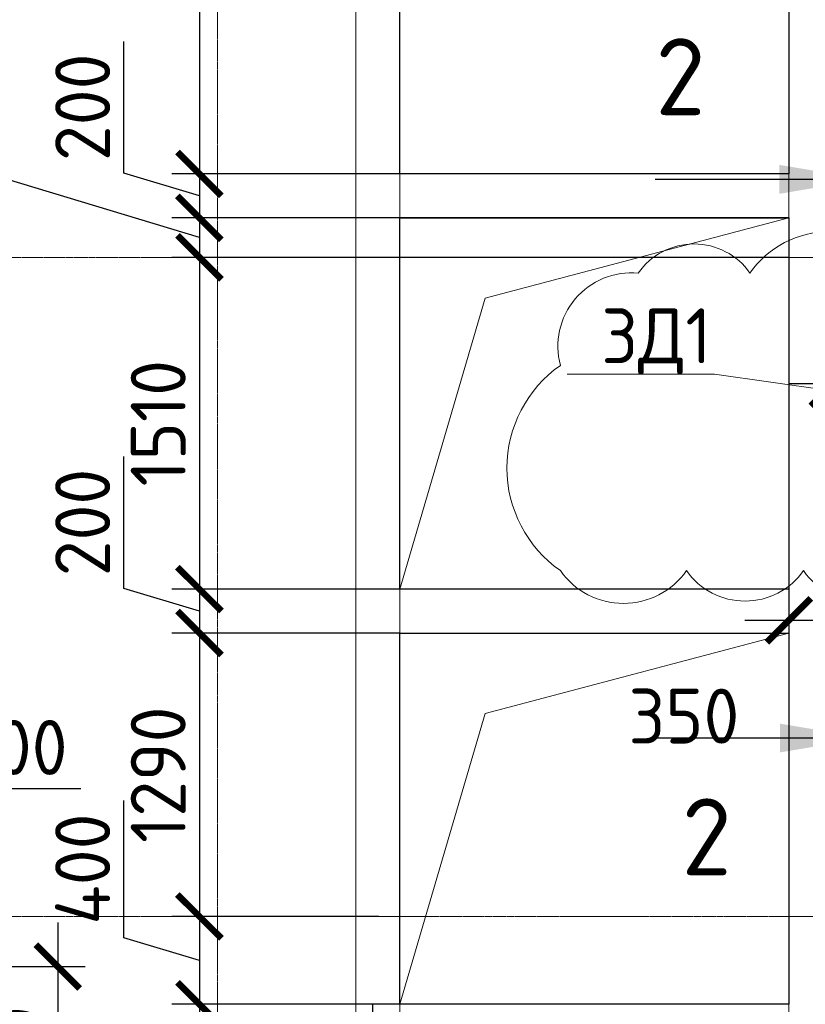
# Model space of a CAD drawing. Header units: millimetres. Extents: x -42044588 to 856694, y -806701 to 941911.
# Tile 134 of 256: x -175869 to -172295, y -272409 to -267927. Entities that reach past the tile are written whole.
import ezdxf
from ezdxf import colors
from ezdxf.entities.mleader import LeaderData, LeaderLine
from ezdxf.enums import TextEntityAlignment as Align
from ezdxf.math import Vec2, Vec3

# ---------------------------------------------------------------- set-up
doc = ezdxf.new("R2010")
doc.units = ezdxf.units.MM
for name, pattern in [('______5', [1100, 800, -100, 100, -100]), ('DASHED', [7, 5, -2, 0]), ('осевая', [50.8, 31.75, -6.35, 6.35, -6.35])]:
    doc.linetypes.add(name, pattern=pattern)
for name, color, linetype, lineweight in [('907Сл Осевые', 1, 'Continuous', 0), ('Оси', 40, '______5', 18), ('Перекрытие ж_бетон', 1, 'Continuous', 30), ('подоснова', 151, 'Continuous', 5), ('РАЗМЕРЫ', 1, 'Continuous', 9), ('Символы 0.20', 1, 'Continuous', 20), ('Символы 0.20 @ 100', 1, 'Continuous', 20), ('СТЕНЫ', 3, 'Continuous', 30)]:
    doc.layers.add(name, color=color, linetype=linetype, lineweight=lineweight)
doc.styles.add('GOST-2.304_Type-B', font='GOST_Common.ttf')
doc.styles.add('ГОСТ', font='GOST_Common.ttf')
doc.dimstyles.new('СПДС', dxfattribs={"dimscale": 100, "dimtxt": 2.5, "dimasz": 2, "dimexe": 1.25, "dimexo": 0, "dimtad": 1, "dimdec": 0, "dimrnd": 5, "dimtxsty": 'GOST-2.304_Type-B', "dimblk": 'ARCHTICK', "dimcen": 2.5, "dimdle": 2, "dimclrd": 1, "dimclre": 1, "dimclrt": 1, "dimadec": 0, "dimazin": 2, "dimtfac": 0.75, "dimtdec": 0, "dimtmove": 1, "dimatfit": 3, "dimfxl": 0, "dimtolj": 1, "dimarcsym": 0})

# ---------------------------------------------------------------- blocks, each defined once
blk = doc.blocks.new('оси блок 2')
at = {"layer": 'Оси', "color": 16, "linetype": 'осевая', "lineweight": 0, "ltscale": 0.25, "transparency": 33554687}
for p, q in [((-64304.7, -322543), (-64304.7, -347914.1)), ((-89822.3, -329401.3), (-37238.5, -329401.3)), ((-89822.3, -332401.3), (-37238.5, -332401.3))]:
    blk.add_line(p, q, dxfattribs=at)
blk = doc.blocks.new('подложка стн 1-го этажа')
at = {"layer": 'СТЕНЫ', "color": 252, "linetype": 'DASHED', "lineweight": 0, "ltscale": 0.5, "true_color": 0x939598, "transparency": 33554687}
for p, q in [((30273.8, 26361.8, -200), (30273.8, 19411.8, -200)), ((32043.8, 26361.8, -200), (32043.8, 19411.8, -200)), ((30073.8, 19411.8, -200), (30073.8, 26161.8, -200)), ((30273.8, 23391.8, -200), (30273.8, 23391.8, -200)), ((32043.8, 23391.8, -200), (30273.8, 23391.8, -200)), ((32043.8, 23391.8, -200), (32043.8, 23391.8, -200)), ((32043.8, 23191.8, -200), (30273.8, 23191.8, -200)), ((30273.8, 23191.8, -200), (30273.8, 23191.8, -200)), ((32043.8, 23191.8, -200), (32043.8, 23191.8, -200)), ((30273.8, 21501.8, -200), (32043.8, 21501.8, -200)), ((30273.8, 21501.8, -200), (30273.8, 21501.8, -200)), ((32043.8, 21501.8, -200), (32043.8, 21501.8, -200)), ((30273.8, 21301.8, -200), (30273.8, 21301.8, -200)), ((30273.8, 21301.8, -200), (32043.8, 21301.8, -200)), ((32043.8, 21301.8, -200), (32043.8, 21301.8, -200)), ((30273.8, 19611.8, -200), (30273.8, 19611.8, -200)), ((32043.8, 19611.8, -200), (30273.8, 19611.8, -200)), ((32043.8, 19611.8, -200), (32043.8, 19611.8, -200))]:
    blk.add_line(p, q, dxfattribs=at)
blk = doc.blocks.new('_ArchTick')
at = {"color": 0, "linetype": 'ByBlock', "const_width": 0.15}
blk.add_lwpolyline([(-0.5, -0.5), (0.5, 0.5)], dxfattribs=at)
blk = doc.blocks.new('*D785')
at = {"layer": 'DEFPOINTS', "color": 0, "transparency": 16777216}
for p in [(-173515.2, -265909.1), (-175051.7, -268629.1), (-174139.7, -268629.1, 0)]:
    blk.add_point(p, dxfattribs=at)
at = {"layer": 'РАЗМЕРЫ', "color": 1, "lineweight": -2, "transparency": 16777216}
for p, q in [((-175051.7, -265709.1), (-175051.7, -268829.1)), ((-173515.2, -265909.1), (-175176.7, -265909.1)), ((-174139.7, -268629.1), (-175176.7, -268629.1))]:
    blk.add_line(p, q, dxfattribs=at)
at = {"layer": 'РАЗМЕРЫ', "color": 1, "lineweight": -2, "transparency": 16777216, "xscale": 200, "yscale": 200, "zscale": 200}
for p, rotation in [((-175051.7, -265909.1), 90), ((-175051.7, -268629.1), 270)]:
    blk.add_blockref('_ArchTick', p, dxfattribs=dict(at, rotation=rotation))
at = {"layer": 'РАЗМЕРЫ', "color": 1, "lineweight": 0, "transparency": 16777216, "insert": (-175239.2, -267269.1), "char_height": 250, "attachment_point": 5, "rotation": 90, "style": 'GOST-2.304_Type-B'}
blk.add_mtext('\\A1;2720', dxfattribs=at)
blk = doc.blocks.new('*D786')
at = {"layer": 'DEFPOINTS', "color": 0, "transparency": 16777216}
for p in [(-174139.7, -268629.1, 0), (-175051.7, -268829.1), (-174139.7, -268829.1, 0)]:
    blk.add_point(p, dxfattribs=at)
at = {"layer": 'РАЗМЕРЫ', "color": 1, "lineweight": -2, "transparency": 16777216}
for p, q in [((-175395.5, -268626), (-175395.5, -268026)), ((-175051.7, -268429.1), (-175051.7, -269029.1)), ((-175051.7, -268729.1), (-175395.5, -268626)), ((-174139.7, -268629.1), (-175176.7, -268629.1)), ((-174139.7, -268829.1), (-175176.7, -268829.1))]:
    blk.add_line(p, q, dxfattribs=at)
at = {"layer": 'РАЗМЕРЫ', "color": 1, "lineweight": -2, "transparency": 16777216, "xscale": 200, "yscale": 200, "zscale": 200}
for p, rotation in [((-175051.7, -268629.1), 90), ((-175051.7, -268829.1), 270)]:
    blk.add_blockref('_ArchTick', p, dxfattribs=dict(at, rotation=rotation))
at = {"layer": 'РАЗМЕРЫ', "color": 1, "lineweight": 0, "transparency": 16777216, "insert": (-175583, -268326), "char_height": 250, "attachment_point": 5, "rotation": 90, "style": 'GOST-2.304_Type-B'}
blk.add_mtext('\\A1;200', dxfattribs=at)
blk = doc.blocks.new('*D838')
at = {"layer": 'DEFPOINTS', "color": 0, "transparency": 16777216}
for p in [(-172369.7, -268829.1, 0), (-175051.7, -269009.1), (-172369.7, -269009.1, 0)]:
    blk.add_point(p, dxfattribs=at)
at = {"layer": 'РАЗМЕРЫ', "color": 1, "lineweight": -2, "transparency": 16777216}
for p, q in [((-175929.5, -268652.9), (-175929.5, -268102.9)), ((-175051.7, -268629.1), (-175051.7, -269209.1)), ((-175051.7, -268919.1), (-175929.5, -268652.9)), ((-172369.7, -268829.1), (-175176.7, -268829.1)), ((-172369.7, -269009.1), (-175176.7, -269009.1))]:
    blk.add_line(p, q, dxfattribs=at)
at = {"layer": 'РАЗМЕРЫ', "color": 1, "lineweight": -2, "transparency": 16777216, "xscale": 200, "yscale": 200, "zscale": 200}
for p, rotation in [((-175051.7, -268829.1), 90), ((-175051.7, -269009.1), 270)]:
    blk.add_blockref('_ArchTick', p, dxfattribs=dict(at, rotation=rotation))
at = {"layer": 'РАЗМЕРЫ', "color": 1, "lineweight": 0, "transparency": 16777216, "insert": (-176117, -268377.9), "char_height": 250, "attachment_point": 5, "rotation": 90, "style": 'GOST-2.304_Type-B'}
blk.add_mtext('\\A1;180', dxfattribs=at)
blk = doc.blocks.new('*D787')
at = {"layer": 'DEFPOINTS', "color": 0, "transparency": 16777216}
for p in [(-174139.7, -269009.1, 0), (-175051.7, -270519.1), (-174139.7, -270519.1, 0)]:
    blk.add_point(p, dxfattribs=at)
at = {"layer": 'РАЗМЕРЫ', "color": 1, "lineweight": -2, "transparency": 16777216}
for p, q in [((-175051.7, -268809.1), (-175051.7, -270719.1)), ((-174139.7, -269009.1), (-175176.7, -269009.1)), ((-174139.7, -270519.1), (-175176.7, -270519.1))]:
    blk.add_line(p, q, dxfattribs=at)
at = {"layer": 'РАЗМЕРЫ', "color": 1, "lineweight": -2, "transparency": 16777216, "xscale": 200, "yscale": 200, "zscale": 200}
for p, rotation in [((-175051.7, -269009.1), 90), ((-175051.7, -270519.1), 270)]:
    blk.add_blockref('_ArchTick', p, dxfattribs=dict(at, rotation=rotation))
at = {"layer": 'РАЗМЕРЫ', "color": 1, "lineweight": 0, "transparency": 16777216, "insert": (-175239.2, -269764.1), "char_height": 250, "attachment_point": 5, "rotation": 90, "style": 'GOST-2.304_Type-B'}
blk.add_mtext('\\A1;1510', dxfattribs=at)
blk = doc.blocks.new('*D788')
at = {"layer": 'DEFPOINTS', "color": 0, "transparency": 16777216}
for p in [(-174139.7, -270519.1, 0), (-175051.7, -270719.1), (-174139.7, -270719.1, 0)]:
    blk.add_point(p, dxfattribs=at)
at = {"layer": 'РАЗМЕРЫ', "color": 1, "lineweight": -2, "transparency": 16777216}
for p, q in [((-175395.5, -270516), (-175395.5, -269916)), ((-175051.7, -270319.1), (-175051.7, -270919.1)), ((-175051.7, -270619.1), (-175395.5, -270516)), ((-174139.7, -270519.1), (-175176.7, -270519.1)), ((-174139.7, -270719.1), (-175176.7, -270719.1))]:
    blk.add_line(p, q, dxfattribs=at)
at = {"layer": 'РАЗМЕРЫ', "color": 1, "lineweight": -2, "transparency": 16777216, "xscale": 200, "yscale": 200, "zscale": 200}
for p, rotation in [((-175051.7, -270519.1), 90), ((-175051.7, -270719.1), 270)]:
    blk.add_blockref('_ArchTick', p, dxfattribs=dict(at, rotation=rotation))
at = {"layer": 'РАЗМЕРЫ', "color": 1, "lineweight": 0, "transparency": 16777216, "insert": (-175583, -270216), "char_height": 250, "attachment_point": 5, "rotation": 90, "style": 'GOST-2.304_Type-B'}
blk.add_mtext('\\A1;200', dxfattribs=at)
blk = doc.blocks.new('*D789')
at = {"layer": 'DEFPOINTS', "color": 0, "transparency": 16777216}
for p in [(-174139.7, -270719.1, 0), (-175051.7, -272009.1), (-174234.7, -272009.1)]:
    blk.add_point(p, dxfattribs=at)
at = {"layer": 'РАЗМЕРЫ', "color": 1, "lineweight": -2, "transparency": 16777216}
for p, q in [((-175051.7, -270519.1), (-175051.7, -272209.1)), ((-174139.7, -270719.1), (-175176.7, -270719.1)), ((-174234.7, -272009.1), (-175176.7, -272009.1))]:
    blk.add_line(p, q, dxfattribs=at)
at = {"layer": 'РАЗМЕРЫ', "color": 1, "lineweight": -2, "transparency": 16777216, "xscale": 200, "yscale": 200, "zscale": 200}
for p, rotation in [((-175051.7, -270719.1), 90), ((-175051.7, -272009.1), 270)]:
    blk.add_blockref('_ArchTick', p, dxfattribs=dict(at, rotation=rotation))
at = {"layer": 'РАЗМЕРЫ', "color": 1, "lineweight": 0, "transparency": 16777216, "insert": (-175239.2, -271364.1), "char_height": 250, "attachment_point": 5, "rotation": 90, "style": 'GOST-2.304_Type-B'}
blk.add_mtext('\\A1;1290', dxfattribs=at)
blk = doc.blocks.new('*D790')
at = {"layer": 'DEFPOINTS', "color": 0, "transparency": 16777216}
for p in [(-174234.7, -272009.1), (-175051.7, -272409.1), (-174139.7, -272409.1, 0)]:
    blk.add_point(p, dxfattribs=at)
at = {"layer": 'РАЗМЕРЫ', "color": 1, "lineweight": -2, "transparency": 16777216}
for p, q in [((-175395.5, -272106), (-175395.5, -271481)), ((-175051.7, -271809.1), (-175051.7, -272609.1)), ((-174234.7, -272009.1), (-175176.7, -272009.1)), ((-175051.7, -272209.1), (-175395.5, -272106)), ((-174139.7, -272409.1), (-175176.7, -272409.1))]:
    blk.add_line(p, q, dxfattribs=at)
at = {"layer": 'РАЗМЕРЫ', "color": 1, "lineweight": -2, "transparency": 16777216, "xscale": 200, "yscale": 200, "zscale": 200}
for p, rotation in [((-175051.7, -272009.1), 90), ((-175051.7, -272409.1), 270)]:
    blk.add_blockref('_ArchTick', p, dxfattribs=dict(at, rotation=rotation))
at = {"layer": 'РАЗМЕРЫ', "color": 1, "lineweight": 0, "transparency": 16777216, "insert": (-175583, -271793.5), "char_height": 250, "attachment_point": 5, "rotation": 90, "style": 'GOST-2.304_Type-B'}
blk.add_mtext('\\A1;400', dxfattribs=at)
blk = doc.blocks.new('*U366')
at = {"layer": 'Символы 0.20', "linetype": 'Continuous', "lineweight": 25}
for p, q in [((-5, 0.35), (-5, 10.05)), ((20.43, 0.35), (20.43, 10.05))]:
    blk.add_line(p, q, dxfattribs=at)
at = {"layer": 'Символы 0.20', "linetype": 'Continuous', "lineweight": 80}
for p, q in [((-7, 0), (0, 0)), ((22.43, 0), (15.43, 0))]:
    blk.add_line(p, q, dxfattribs=at)
at = {"layer": 'Символы 0.20', "linetype": 'Continuous', "lineweight": 25}
for points in [[(-5, 0.455), (-4.346, 4.361), (-5.654, 4.361)], [(20.43, 0.459), (19.772, 4.394), (21.089, 4.394)]]:
    blk.add_solid(points, dxfattribs=at)
at = {"layer": 'Символы 0.20', "style": 'ГОСТ'}
blk.add_attdef('1', text='', height=3.5, dxfattribs=at).set_placement((-9.5, 7.7), align=Align.MIDDLE_CENTER)
blk.add_attdef('2', text='', height=3.5, dxfattribs=at).set_placement((25.101, 7.752), align=Align.MIDDLE_RIGHT)
blk = doc.blocks.new('*D843')
at = {"layer": 'DEFPOINTS', "color": 0, "transparency": 16777216}
for p in [(-172169.7, -269585.2), (-172169.7, -269823), (-171099.7, -269905.2)]:
    blk.add_point(p, dxfattribs=at)
at = {"layer": 'РАЗМЕРЫ', "color": 1, "lineweight": -2, "transparency": 16777216}
for p, q in [((-172169.7, -269823), (-172169.7, -269460.2)), ((-171099.7, -269905.2), (-171099.7, -269460.2)), ((-170899.7, -269585.2), (-172369.7, -269585.2))]:
    blk.add_line(p, q, dxfattribs=at)
at = {"layer": 'РАЗМЕРЫ', "color": 1, "lineweight": -2, "transparency": 16777216, "xscale": 200, "yscale": 200, "zscale": 200, "rotation": 180}
blk.add_blockref('_ArchTick', (-172169.7, -269585.2), dxfattribs=at)
at = {"layer": 'РАЗМЕРЫ', "color": 1, "lineweight": -2, "transparency": 16777216, "xscale": 200, "yscale": 200, "zscale": 200}
blk.add_blockref('_ArchTick', (-171099.7, -269585.2), dxfattribs=at)
at = {"layer": 'РАЗМЕРЫ', "color": 1, "lineweight": 0, "transparency": 16777216, "insert": (-171634.7, -269397.7), "char_height": 250, "attachment_point": 5, "style": 'GOST-2.304_Type-B'}
blk.add_mtext('\\A1;1070', dxfattribs=at)
blk = doc.blocks.new('*D3486')
at = {"layer": 'DEFPOINTS', "color": 0, "transparency": 16777216}
for p in [(-173515.2, -265909.1), (-175051.7, -268629.1), (-174139.7, -268629.1, 0)]:
    blk.add_point(p, dxfattribs=at)
at = {"layer": 'РАЗМЕРЫ', "color": 1, "lineweight": -2, "transparency": 16777216}
for p, q in [((-175051.7, -265709.1), (-175051.7, -268829.1)), ((-173515.2, -265909.1), (-175176.7, -265909.1)), ((-174139.7, -268629.1), (-175176.7, -268629.1))]:
    blk.add_line(p, q, dxfattribs=at)
at = {"layer": 'РАЗМЕРЫ', "color": 1, "lineweight": -2, "transparency": 16777216, "xscale": 200, "yscale": 200, "zscale": 200}
for p, rotation in [((-175051.7, -265909.1), 90), ((-175051.7, -268629.1), 270)]:
    blk.add_blockref('_ArchTick', p, dxfattribs=dict(at, rotation=rotation))
at = {"layer": 'РАЗМЕРЫ', "color": 1, "lineweight": 0, "transparency": 16777216, "insert": (-175239.2, -267269.1), "char_height": 250, "attachment_point": 5, "rotation": 90, "style": 'GOST-2.304_Type-B'}
blk.add_mtext('\\A1;2720', dxfattribs=at)
blk = doc.blocks.new('*D3487')
at = {"layer": 'DEFPOINTS', "color": 0, "transparency": 16777216}
for p in [(-174139.7, -268629.1, 0), (-175051.7, -268829.1), (-174139.7, -268829.1, 0)]:
    blk.add_point(p, dxfattribs=at)
at = {"layer": 'РАЗМЕРЫ', "color": 1, "lineweight": -2, "transparency": 16777216}
for p, q in [((-175395.5, -268626), (-175395.5, -268026)), ((-175051.7, -268429.1), (-175051.7, -269029.1)), ((-175051.7, -268729.1), (-175395.5, -268626)), ((-174139.7, -268629.1), (-175176.7, -268629.1)), ((-174139.7, -268829.1), (-175176.7, -268829.1))]:
    blk.add_line(p, q, dxfattribs=at)
at = {"layer": 'РАЗМЕРЫ', "color": 1, "lineweight": -2, "transparency": 16777216, "xscale": 200, "yscale": 200, "zscale": 200}
for p, rotation in [((-175051.7, -268629.1), 90), ((-175051.7, -268829.1), 270)]:
    blk.add_blockref('_ArchTick', p, dxfattribs=dict(at, rotation=rotation))
at = {"layer": 'РАЗМЕРЫ', "color": 1, "lineweight": 0, "transparency": 16777216, "insert": (-175583, -268326), "char_height": 250, "attachment_point": 5, "rotation": 90, "style": 'GOST-2.304_Type-B'}
blk.add_mtext('\\A1;200', dxfattribs=at)
blk = doc.blocks.new('*D3543')
at = {"layer": 'DEFPOINTS', "color": 0, "transparency": 16777216}
for p in [(-172369.7, -268829.1, 0), (-175051.7, -269009.1), (-172369.7, -269009.1, 0)]:
    blk.add_point(p, dxfattribs=at)
at = {"layer": 'РАЗМЕРЫ', "color": 1, "lineweight": -2, "transparency": 16777216}
for p, q in [((-175929.5, -268652.9), (-175929.5, -268102.9)), ((-175051.7, -268629.1), (-175051.7, -269209.1)), ((-175051.7, -268919.1), (-175929.5, -268652.9)), ((-172369.7, -268829.1), (-175176.7, -268829.1)), ((-172369.7, -269009.1), (-175176.7, -269009.1))]:
    blk.add_line(p, q, dxfattribs=at)
at = {"layer": 'РАЗМЕРЫ', "color": 1, "lineweight": -2, "transparency": 16777216, "xscale": 200, "yscale": 200, "zscale": 200}
for p, rotation in [((-175051.7, -268829.1), 90), ((-175051.7, -269009.1), 270)]:
    blk.add_blockref('_ArchTick', p, dxfattribs=dict(at, rotation=rotation))
at = {"layer": 'РАЗМЕРЫ', "color": 1, "lineweight": 0, "transparency": 16777216, "insert": (-176117, -268377.9), "char_height": 250, "attachment_point": 5, "rotation": 90, "style": 'GOST-2.304_Type-B'}
blk.add_mtext('\\A1;180', dxfattribs=at)
blk = doc.blocks.new('*D3488')
at = {"layer": 'DEFPOINTS', "color": 0, "transparency": 16777216}
for p in [(-174139.7, -269009.1, 0), (-175051.7, -270519.1), (-174139.7, -270519.1, 0)]:
    blk.add_point(p, dxfattribs=at)
at = {"layer": 'РАЗМЕРЫ', "color": 1, "lineweight": -2, "transparency": 16777216}
for p, q in [((-175051.7, -268809.1), (-175051.7, -270719.1)), ((-174139.7, -269009.1), (-175176.7, -269009.1)), ((-174139.7, -270519.1), (-175176.7, -270519.1))]:
    blk.add_line(p, q, dxfattribs=at)
at = {"layer": 'РАЗМЕРЫ', "color": 1, "lineweight": -2, "transparency": 16777216, "xscale": 200, "yscale": 200, "zscale": 200}
for p, rotation in [((-175051.7, -269009.1), 90), ((-175051.7, -270519.1), 270)]:
    blk.add_blockref('_ArchTick', p, dxfattribs=dict(at, rotation=rotation))
at = {"layer": 'РАЗМЕРЫ', "color": 1, "lineweight": 0, "transparency": 16777216, "insert": (-175239.2, -269764.1), "char_height": 250, "attachment_point": 5, "rotation": 90, "style": 'GOST-2.304_Type-B'}
blk.add_mtext('\\A1;1510', dxfattribs=at)
blk = doc.blocks.new('*D3489')
at = {"layer": 'DEFPOINTS', "color": 0, "transparency": 16777216}
for p in [(-174139.7, -270519.1, 0), (-175051.7, -270719.1), (-174139.7, -270719.1, 0)]:
    blk.add_point(p, dxfattribs=at)
at = {"layer": 'РАЗМЕРЫ', "color": 1, "lineweight": -2, "transparency": 16777216}
for p, q in [((-175395.5, -270516), (-175395.5, -269916)), ((-175051.7, -270319.1), (-175051.7, -270919.1)), ((-175051.7, -270619.1), (-175395.5, -270516)), ((-174139.7, -270519.1), (-175176.7, -270519.1)), ((-174139.7, -270719.1), (-175176.7, -270719.1))]:
    blk.add_line(p, q, dxfattribs=at)
at = {"layer": 'РАЗМЕРЫ', "color": 1, "lineweight": -2, "transparency": 16777216, "xscale": 200, "yscale": 200, "zscale": 200}
for p, rotation in [((-175051.7, -270519.1), 90), ((-175051.7, -270719.1), 270)]:
    blk.add_blockref('_ArchTick', p, dxfattribs=dict(at, rotation=rotation))
at = {"layer": 'РАЗМЕРЫ', "color": 1, "lineweight": 0, "transparency": 16777216, "insert": (-175583, -270216), "char_height": 250, "attachment_point": 5, "rotation": 90, "style": 'GOST-2.304_Type-B'}
blk.add_mtext('\\A1;200', dxfattribs=at)
blk = doc.blocks.new('*D3490')
at = {"layer": 'DEFPOINTS', "color": 0, "transparency": 16777216}
for p in [(-174139.7, -270719.1, 0), (-175051.7, -272009.1), (-174234.7, -272009.1)]:
    blk.add_point(p, dxfattribs=at)
at = {"layer": 'РАЗМЕРЫ', "color": 1, "lineweight": -2, "transparency": 16777216}
for p, q in [((-175051.7, -270519.1), (-175051.7, -272209.1)), ((-174139.7, -270719.1), (-175176.7, -270719.1)), ((-174234.7, -272009.1), (-175176.7, -272009.1))]:
    blk.add_line(p, q, dxfattribs=at)
at = {"layer": 'РАЗМЕРЫ', "color": 1, "lineweight": -2, "transparency": 16777216, "xscale": 200, "yscale": 200, "zscale": 200}
for p, rotation in [((-175051.7, -270719.1), 90), ((-175051.7, -272009.1), 270)]:
    blk.add_blockref('_ArchTick', p, dxfattribs=dict(at, rotation=rotation))
at = {"layer": 'РАЗМЕРЫ', "color": 1, "lineweight": 0, "transparency": 16777216, "insert": (-175239.2, -271364.1), "char_height": 250, "attachment_point": 5, "rotation": 90, "style": 'GOST-2.304_Type-B'}
blk.add_mtext('\\A1;1290', dxfattribs=at)
blk = doc.blocks.new('*D3491')
at = {"layer": 'DEFPOINTS', "color": 0, "transparency": 16777216}
for p in [(-174234.7, -272009.1), (-175051.7, -272409.1), (-174139.7, -272409.1, 0)]:
    blk.add_point(p, dxfattribs=at)
at = {"layer": 'РАЗМЕРЫ', "color": 1, "lineweight": -2, "transparency": 16777216}
for p, q in [((-175395.5, -272106), (-175395.5, -271481)), ((-175051.7, -271809.1), (-175051.7, -272609.1)), ((-174234.7, -272009.1), (-175176.7, -272009.1)), ((-175051.7, -272209.1), (-175395.5, -272106)), ((-174139.7, -272409.1), (-175176.7, -272409.1))]:
    blk.add_line(p, q, dxfattribs=at)
at = {"layer": 'РАЗМЕРЫ', "color": 1, "lineweight": -2, "transparency": 16777216, "xscale": 200, "yscale": 200, "zscale": 200}
for p, rotation in [((-175051.7, -272009.1), 90), ((-175051.7, -272409.1), 270)]:
    blk.add_blockref('_ArchTick', p, dxfattribs=dict(at, rotation=rotation))
at = {"layer": 'РАЗМЕРЫ', "color": 1, "lineweight": 0, "transparency": 16777216, "insert": (-175583, -271793.5), "char_height": 250, "attachment_point": 5, "rotation": 90, "style": 'GOST-2.304_Type-B'}
blk.add_mtext('\\A1;400', dxfattribs=at)
blk = doc.blocks.new('*D3526')
at = {"layer": 'DEFPOINTS', "color": 0, "transparency": 16777216}
for p in [(-172169.7, -269585.2), (-172169.7, -269823), (-171099.7, -269905.2)]:
    blk.add_point(p, dxfattribs=at)
at = {"layer": 'РАЗМЕРЫ', "color": 1, "lineweight": -2, "transparency": 16777216}
for p, q in [((-172169.7, -269823), (-172169.7, -269460.2)), ((-171099.7, -269905.2), (-171099.7, -269460.2)), ((-170899.7, -269585.2), (-172369.7, -269585.2))]:
    blk.add_line(p, q, dxfattribs=at)
at = {"layer": 'РАЗМЕРЫ', "color": 1, "lineweight": -2, "transparency": 16777216, "xscale": 200, "yscale": 200, "zscale": 200, "rotation": 180}
blk.add_blockref('_ArchTick', (-172169.7, -269585.2), dxfattribs=at)
at = {"layer": 'РАЗМЕРЫ', "color": 1, "lineweight": -2, "transparency": 16777216, "xscale": 200, "yscale": 200, "zscale": 200}
blk.add_blockref('_ArchTick', (-171099.7, -269585.2), dxfattribs=at)
at = {"layer": 'РАЗМЕРЫ', "color": 1, "lineweight": 0, "transparency": 16777216, "insert": (-171634.7, -269397.7), "char_height": 250, "attachment_point": 5, "style": 'GOST-2.304_Type-B'}
blk.add_mtext('\\A1;1070', dxfattribs=at)
blk = doc.blocks.new('*D3504')
at = {"layer": 'DEFPOINTS', "color": 0, "transparency": 16777216}
for p in [(-172393.5, -272609.1, 360), (-172020, -272609.1), (-172393.5, -272739.1, 360)]:
    blk.add_point(p, dxfattribs=at)
at = {"layer": 'РАЗМЕРЫ', "color": 1, "lineweight": -2, "transparency": 16777216}
for p, q in [((-171613.8, -272229.8), (-171613.8, -271679.8)), ((-172020, -272674.1), (-171613.8, -272229.8)), ((-172020, -272939.1), (-172020, -272409.1)), ((-172393.5, -272609.1), (-171895, -272609.1)), ((-172393.5, -272739.1), (-171895, -272739.1))]:
    blk.add_line(p, q, dxfattribs=at)
at = {"layer": 'РАЗМЕРЫ', "color": 1, "lineweight": -2, "transparency": 16777216, "xscale": 200, "yscale": 200, "zscale": 200}
for p, rotation in [((-172020, -272609.1), 90), ((-172020, -272739.1), 270)]:
    blk.add_blockref('_ArchTick', p, dxfattribs=dict(at, rotation=rotation))
at = {"layer": 'РАЗМЕРЫ', "color": 1, "lineweight": 0, "transparency": 16777216, "insert": (-171801.3, -271954.8), "char_height": 250, "attachment_point": 5, "rotation": 90, "style": 'GOST-2.304_Type-B'}
blk.add_mtext('\\A1;130', dxfattribs=at)
blk = doc.blocks.new('*D3525')
at = {"layer": 'DEFPOINTS', "color": 0, "transparency": 16777216}
for p in [(-173940.4, -272609.1, 360), (-174264.7, -272759.1), (-173940.4, -272759.1, 360)]:
    blk.add_point(p, dxfattribs=at)
at = {"layer": 'РАЗМЕРЫ', "color": 1, "lineweight": -2, "transparency": 16777216}
for p, q in [((-174264.7, -272409.1), (-174264.7, -272959.1)), ((-173940.4, -272609.1), (-174389.7, -272609.1)), ((-173940.4, -272759.1), (-174389.7, -272759.1))]:
    blk.add_line(p, q, dxfattribs=at)
at = {"layer": 'РАЗМЕРЫ', "color": 1, "lineweight": -2, "transparency": 16777216, "xscale": 200, "yscale": 200, "zscale": 200}
for p, rotation in [((-174264.7, -272609.1), 90), ((-174264.7, -272759.1), 270)]:
    blk.add_blockref('_ArchTick', p, dxfattribs=dict(at, rotation=rotation))
at = {"layer": 'РАЗМЕРЫ', "color": 1, "lineweight": 0, "transparency": 16777216, "insert": (-174633.9, -272931.4), "char_height": 250, "attachment_point": 5, "rotation": 90, "style": 'GOST-2.304_Type-B'}
blk.add_mtext('\\A1;150', dxfattribs=at)
blk = doc.blocks.new('*D6845')
at = {"layer": '907Сл Осевые', "color": 1, "lineweight": -2, "transparency": 16777216}
for p, q in [((-176320.1, -271771.2), (-176217, -271427.4)), ((-176217, -271427.4), (-175592, -271427.4)), ((-176519.7, -272237.4), (-176519.7, -271646.2)), ((-176120.5, -272237.4), (-176120.5, -271646.2)), ((-175920.5, -271771.2), (-176719.7, -271771.2))]:
    blk.add_line(p, q, dxfattribs=at)
at = {"layer": 'DEFPOINTS', "color": 0, "transparency": 16777216}
for p in [(-176519.7, -271771.2), (-176519.7, -272237.4, 200), (-176120.5, -272237.4, 200)]:
    blk.add_point(p, dxfattribs=at)
at = {"layer": '907Сл Осевые', "color": 1, "lineweight": -2, "transparency": 16777216, "xscale": 200, "yscale": 200, "zscale": 200, "rotation": 180}
blk.add_blockref('_ArchTick', (-176519.7, -271771.2), dxfattribs=at)
at = {"layer": '907Сл Осевые', "color": 1, "lineweight": -2, "transparency": 16777216, "xscale": 200, "yscale": 200, "zscale": 200}
blk.add_blockref('_ArchTick', (-176120.5, -271771.2), dxfattribs=at)
at = {"layer": '907Сл Осевые', "color": 1, "lineweight": 0, "transparency": 16777216, "insert": (-175904.5, -271239.9), "char_height": 250, "attachment_point": 5, "style": 'GOST-2.304_Type-B'}
blk.add_mtext('\\A1;400', dxfattribs=at)
blk = doc.blocks.new('*D6846')
at = {"layer": '907Сл Осевые', "color": 1, "lineweight": -2, "transparency": 16777216}
for p, q in [((-175696.5, -272037.4), (-175696.5, -273309.1)), ((-176120.5, -272237.4), (-175571.5, -272237.4)), ((-176120.5, -273109.1), (-175571.5, -273109.1))]:
    blk.add_line(p, q, dxfattribs=at)
at = {"layer": 'DEFPOINTS', "color": 0, "transparency": 16777216}
for p in [(-176120.5, -272237.4), (-176120.5, -273109.1), (-175696.5, -273109.1)]:
    blk.add_point(p, dxfattribs=at)
at = {"layer": '907Сл Осевые', "color": 1, "lineweight": -2, "transparency": 16777216, "xscale": 200, "yscale": 200, "zscale": 200}
for p, rotation in [((-175696.5, -272237.4), 90), ((-175696.5, -273109.1), 270)]:
    blk.add_blockref('_ArchTick', p, dxfattribs=dict(at, rotation=rotation))
at = {"layer": '907Сл Осевые', "color": 1, "lineweight": 0, "transparency": 16777216, "insert": (-175884, -272673.3), "char_height": 250, "attachment_point": 5, "rotation": 90, "style": 'GOST-2.304_Type-B'}
blk.add_mtext('\\A1;870', dxfattribs=at)
blk = doc.blocks.new('_None')

msp = doc.modelspace()

# ---------------------------------------------------------------- linework, layer by layer
at = {"layer": '907Сл Осевые', "color": 240, "true_color": 0xed1f24, "elevation": 360.018}
msp.add_lwpolyline([(-173409.342, -270435.175, 0.52056705), (-172835.493, -270435.175, 0.52056705), (-172302.89, -270435.175, 0.52056705), (-171731.385, -270435.175, 0.52056705), (-171209.156, -270435.175, 0.52056705), (-170630.226, -270435.175, 0.52056705), (-169831.599, -270435.175, 0.52056705), (-169260.726, -270435.175, 0.52056705), (-168939.634, -270047.978, 0.52056705), (-168939.634, -269308.762, 0.52056705), (-169361.171, -269080.514, 0.52056705), (-170020.643, -269080.514, 0.52056705), (-170522.602, -269080.514, 0.52056705), (-171145.149, -269080.514, 0.52056705), (-171823.499, -269080.514, 0.52056705), (-172546.51, -269080.514, 0.52056705), (-173055.281, -269080.514, 0.52056705), (-173409.342, -269500.937, 0.52056705)], format="xyb", close=True, dxfattribs=at)
at = {"layer": 'Перекрытие ж_бетон', "elevation": 360.018}
for points in [[(-174139.654, -265859.147), (-172369.654, -265859.147), (-172369.654, -268629.146), (-174139.654, -268629.146)], [(-174139.654, -268829.146), (-172369.654, -268829.146), (-172369.654, -270519.147), (-174139.654, -270519.147)], [(-174139.654, -270719.147), (-172369.654, -270719.147), (-172369.654, -272409.147), (-174139.654, -272409.147)]]:
    msp.add_lwpolyline(points, close=True, dxfattribs=at)
at = {"layer": 'РАЗМЕРЫ', "lineweight": 0, "elevation": 360.018}
for points in [[(-174139.654, -270519.146), (-173751.083, -269194.909), (-172369.654, -268829.146)], [(-174139.654, -272409.147), (-173751.083, -271084.91), (-172369.654, -270719.147)]]:
    msp.add_lwpolyline(points, dxfattribs=at)

# ---------------------------------------------------------------- block references
msp.add_blockref('подложка стн 1-го этажа', (-204413.612, -292020.941, 560))
at = {"layer": 'РАЗМЕРЫ'}
msp.add_blockref('оси блок 2', (-110664.971, 60392.176), dxfattribs=at)
at = {"layer": 'Символы 0.20 @ 100'}
ref = msp.add_blockref('*U366', (-171973.736, -270697.044, 720), dxfattribs=dict(at, xscale=100, yscale=100, zscale=100, rotation=90))
ref.add_attrib('1', '2', dxfattribs={"layer": 'Символы 0.20', "height": 350, "style": 'ГОСТ'}).set_placement((-172743.736, -271647.044, 720), align=Align.MIDDLE_CENTER)
ref.add_attrib('2', '2', dxfattribs={"layer": 'Символы 0.20', "height": 350, "style": 'ГОСТ'}).set_placement((-172748.937, -268186.978, 720), align=Align.MIDDLE_RIGHT)

# ---------------------------------------------------------------- dimensions: what is measured, and where the dimension line sits
at = {"layer": '907Сл Осевые'}
msp.add_linear_dim(base=(-172369.829, -270661.412), p1=(-172020.065, -270049.693), p2=(-172369.829, -270222.503, 360), location=(-172847.304, -271097.231), dimstyle='СПДС', dxfattribs=at).render()
at = {"layer": '907Сл Осевые', "color": 4, "lineweight": 0}
dim = msp.add_linear_dim(base=(-176519.689, -271771.168), p1=(-176120.465, -272237.424, 200), p2=(-176519.689, -272237.424, 200), dimstyle='СПДС', dxfattribs=at)
dim.commit()
dim.dimension.update_dxf_attribs({"geometry": '*D6845', "text_midpoint": (-176154.452, -271239.918)})
dim = msp.add_linear_dim(base=(-175696.465, -273109.146), p1=(-176120.465, -272237.424), p2=(-176120.465, -273109.146), angle=90, dimstyle='СПДС', dxfattribs=at)
dim.commit()
dim.dimension.update_dxf_attribs({"geometry": '*D6846', "text_midpoint": (-175883.965, -272673.285)})
at = {"layer": 'РАЗМЕРЫ', "lineweight": 0}
for base, p1, p2, picture, middle in [((-175051.724, -268629.146, 360), (-173515.224, -265909.148, 360), (-174139.654, -268629.146, 360.018), '*D785', (-175239.224, -267269.147, 360)), ((-175051.724, -268629.146, 560), (-173515.224, -265909.148, 560), (-174139.654, -268629.146, 560.018), '*D3486', (-175239.224, -267269.147, 560)), ((-175051.724, -268829.146, 360), (-174139.654, -268629.146, 360.018), (-174139.654, -268829.146, 360.018), '*D786', (-175582.974, -268563.521, 360)), ((-175051.724, -268829.146, 560), (-174139.654, -268629.146, 560.018), (-174139.654, -268829.146, 560.018), '*D3487', (-175582.974, -268563.521, 560)), ((-175051.724, -270519.147, 360), (-174139.654, -269009.148, 360.018), (-174139.654, -270519.147, 360.018), '*D787', (-175239.224, -269764.147, 360)), ((-175051.724, -270519.147, 560), (-174139.654, -269009.148, 560.018), (-174139.654, -270519.147, 560.018), '*D3488', (-175239.224, -269764.147, 560)), ((-175051.724, -270719.147, 360), (-174139.654, -270519.147, 360.018), (-174139.654, -270719.147, 360.018), '*D788', (-175582.974, -270453.522, 360)), ((-175051.724, -270719.147, 560), (-174139.654, -270519.147, 560.018), (-174139.654, -270719.147, 560.018), '*D3489', (-175582.974, -270453.522, 560)), ((-175051.724, -272009.148, 360), (-174139.654, -270719.147, 360.018), (-174234.724, -272009.148, 360), '*D789', (-175239.224, -271364.147, 360)), ((-175051.724, -272009.148, 560), (-174139.654, -270719.147, 560.018), (-174234.724, -272009.148, 560), '*D3490', (-175239.224, -271364.147, 560)), ((-175051.724, -272409.147, 360), (-174234.724, -272009.148, 360), (-174139.654, -272409.147, 360.018), '*D790', (-175582.974, -272043.522, 360)), ((-175051.724, -272409.147, 560), (-174234.724, -272009.148, 560), (-174139.654, -272409.147, 560.018), '*D3491', (-175582.974, -272043.522, 560))]:
    dim = msp.add_linear_dim(base=base, p1=p1, p2=p2, angle=90, dimstyle='СПДС', override={"dimrnd": 5}, dxfattribs=at)
    dim.commit()
    dim.dimension.update_dxf_attribs({"geometry": picture, "text_midpoint": middle})
for base, p1, p2, picture, middle in [((-175051.724, -269009.148, 360), (-172369.654, -268829.146, 360.018), (-172369.654, -269009.148, 360.018), '*D838', (-175929.494, -268590.41, 360)), ((-175051.724, -269009.148, 560), (-172369.654, -268829.146, 560.018), (-172369.654, -269009.148, 560.018), '*D3543', (-175929.494, -268590.41, 560)), ((-172020.009, -272609.146, 200), (-172393.538, -272739.147, 560.018), (-172393.538, -272609.146, 560), '*D3504', (-171613.759, -272167.26, 200)), ((-174264.747, -272759.147, 200), (-173940.355, -272609.146, 560), (-173940.355, -272759.147, 560), '*D3525', (-174446.408, -272931.447, 200))]:
    dim = msp.add_linear_dim(base=base, p1=p1, p2=p2, angle=90, dimstyle='СПДС', override={"dimrnd": 5}, dxfattribs=at)
    dim.commit()
    dim.dimension.update_dxf_attribs({"geometry": picture, "text_midpoint": middle, "dimtype": 160})
for base, p1, p2, picture, middle in [((-172169.689, -269585.197, 360), (-171099.689, -269905.192, 360), (-172169.689, -269823.03, 360), '*D843', (-171634.689, -269397.697, 360)), ((-172169.689, -269585.197, 560), (-171099.689, -269905.192, 560), (-172169.689, -269823.03, 560), '*D3526', (-171634.689, -269397.697, 560))]:
    dim = msp.add_linear_dim(base=base, p1=p1, p2=p2, dimstyle='СПДС', override={"dimrnd": 5}, dxfattribs=at)
    dim.commit()
    dim.dimension.update_dxf_attribs({"geometry": picture, "text_midpoint": middle})

# ---------------------------------------------------------------- leaders
at = {"layer": 'подоснова', "color": 2, "ltscale": 0.3}
ml = msp.add_multileader_mtext('Standard', dxfattribs=at)
ml.set_content('ЗД1', color=2, style='GOST-2.304_Type-B')
ml.set_leader_properties(color=256, linetype='ByLayer', lineweight=15)
ml.set_arrow_properties(name='NONE')
ml.build(insert=Vec2(0, 0))
ml.multileader.update_dxf_attribs({"text_left_attachment_type": 6, "text_right_attachment_type": 6, "dogleg_length": 0.1, "arrow_head_size": 18})
ctx = ml.context
ctx.base_point, ctx.char_height, ctx.arrow_head_size, ctx.landing_gap_size, ctx.plane_origin = Vec3(-173235.929, -269541.295, 360), 250, 18, 20, Vec3(-167021.748, -262422.171, 360)
ctx.left_attachment, ctx.right_attachment, ctx.text_align_type = 6, 6, 1
notes = []
notes.append((ctx, [(1, (1, 1, 0), (-172708.329, -269541.295, 360), (-1, 0), 0.1, [(3, [(-172020.065, -270049.693, 360), (-171250.065, -270044.693, 360), (-170490.063, -269983.676, 360), (-169720.063, -269958.979, 360)], 0, [])])]))
ctx.mtext.insert, ctx.mtext.alignment, ctx.mtext.flow_direction = Vec3(-172972.179, -269241.295, 360), 2, 5
for ctx, leaders in notes:
    for number, flags, end, landing, length, lines in leaders:
        leader = LeaderData()
        leader.index, (leader.has_last_leader_line, leader.has_dogleg_vector, leader.attachment_direction) = number, flags
        leader.last_leader_point, leader.dogleg_vector, leader.dogleg_length = Vec3(end), Vec3(landing), length
        for number, points, colour, breaks in lines:
            line = LeaderLine()
            line.index, line.vertices, line.color, line.breaks = number, Vec3.list(points), colors.encode_raw_color(colour), breaks
            leader.lines.append(line)
        ctx.leaders.append(leader)

doc.saveas('drawing.dxf')
